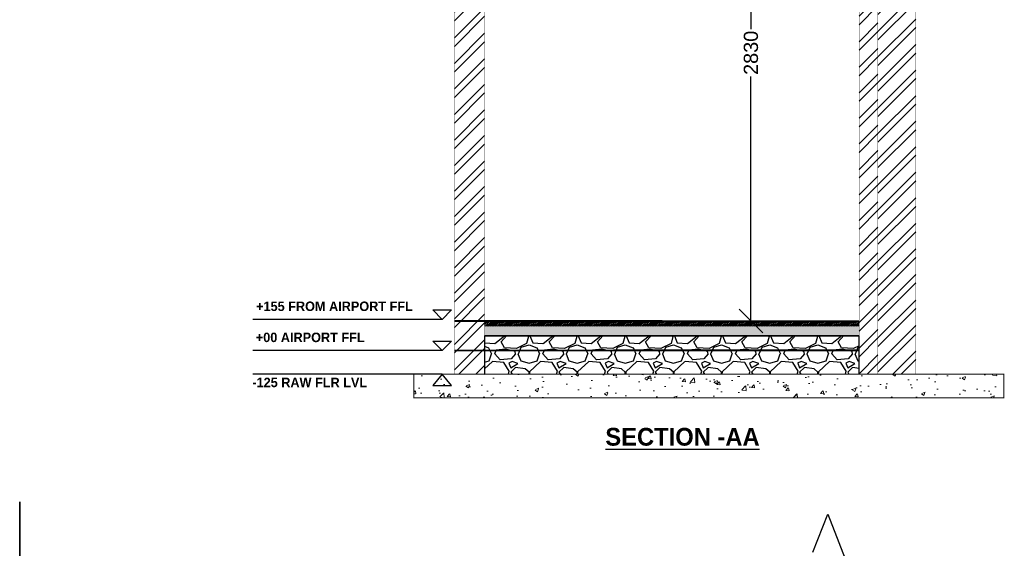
# Model space of a CAD drawing. Header units: millimetres. Extents: x -115221 to 194496, y -122556 to 375476.
# Tile 135 of 169: x 99695 to 104890, y 31290 to 34078. Entities that reach past the tile are written whole.
import ezdxf

# ---------------------------------------------------------------- set-up
doc = ezdxf.new("R2010")
doc.units = ezdxf.units.MM
doc.header["$PDMODE"] = 3
doc.header["$PDSIZE"] = -100
doc.linetypes.add('HIDDEN', pattern=[0.375, 0.25, -0.125])
for name, color, linetype, lineweight in [('AC-SECTIONS', 252, 'Continuous', 9), ('CIVIL-CONSTRUCTION', 1, 'Continuous', 25), ('Equipment', 136, 'Continuous', 0), ('LL WALL', 4, 'Continuous', 0), ('WATER SUPPLY DIM', 7, 'Continuous', 0)]:
    doc.layers.add(name, color=color, linetype=linetype, lineweight=lineweight)
for name, color, linetype in [('FUR R0', 8, 'Continuous'), ('WALL - INTERNAL HATCH', 250, 'Continuous'), ('WWDS FURNITURE LAYOUT', 8, 'Continuous'), ('XYZ', 7, 'Continuous')]:
    doc.layers.add(name, color=color, linetype=linetype)
doc.styles.add('har', font='GOTHICB.TTF')
doc.styles.get("Standard").update_dxf_attribs({"font": 'arial.ttf'})
doc.dimstyles.new('PLU DIM', dxfattribs={"dimtxt": 75, "dimasz": 125, "dimexe": 0.1, "dimexo": 0.1, "dimgap": 0.09, "dimtad": 0, "dimtoh": 1, "dimdec": 0, "dimzin": 0, "dimdsep": 46, "dimtxsty": 'Standard', "dimblk": 'OBLIQUE', "dimcen": 0.09, "dimclrd": 150, "dimclre": 150, "dimclrt": 1, "dimadec": 0, "dimazin": 0, "dimtfac": 1, "dimtdec": 0, "dimtofl": 0, "dimtmove": 1, "dimatfit": 3, "dimldrblk": 'OBLIQUE', "dimfxl": 1, "dimtfill": 1, "dimfrac": 1, "dimtolj": 1, "dimtzin": 0, "dimarcsym": 0})
pattern_1 = [(225, (-1600964.46, -2795409.3), (67.351921, -67.351921), []), (225, (-1601009.36, -2795409.3), (67.351921, -67.351921), [])]

# ---------------------------------------------------------------- blocks, each defined once
blk = doc.blocks.new('NIA_Break Line w Scale - 1-100-21789561-F_B-14 PLAN')
at = {"layer": 'FUR R0'}
for p, q in [((5077.8, 66.7), (4922.2, 466.7)), ((5077.8, 66.7), (4922.2, 466.7)), ((5155.5, 266.7), (5077.8, 66.7)), ((5155.5, 266.7), (5077.8, 66.7))]:
    blk.add_line(p, q, dxfattribs=at)
blk = doc.blocks.new('NIA_Break Line w Scale - 1-100-21829179-F_B-13 PLAN')
at = {"layer": 'FUR R0'}
for p, q in [((6839.8, 266.7), (484.5, 266.7)), ((484.5, 266.7), (6839.8, 266.7))]:
    blk.add_line(p, q, dxfattribs=at)
blk = doc.blocks.new('FUR R0')
at = {"layer": 'WWDS FURNITURE LAYOUT', "color": 8}
for name, p, rotation in [('NIA_Break Line w Scale - 1-100-21829179-F_B-13 PLAN', (-9760, 4417.3), 270), ('NIA_Break Line w Scale - 1-100-21789561-F_B-14 PLAN', (-152.5, 3934.7), 180)]:
    blk.add_blockref(name, p, dxfattribs=dict(at, rotation=rotation))
blk = doc.blocks.new('_Oblique')
at = {"color": 0, "linetype": 'ByBlock', "lineweight": -2}
blk.add_line((-0.5, -0.5), (0.5, 0.5), dxfattribs=at)
blk = doc.blocks.new('*D243')
at = {"layer": 'Defpoints', "color": 0, "transparency": 16777216}
for p in [(103553.3, 35318.5), (103755.4, 35318.5), (103754.5, 32488.5)]:
    blk.add_point(p, dxfattribs=at)
at = {"layer": 'WATER SUPPLY DIM', "color": 150, "lineweight": -2, "transparency": 16777216}
for p, q in [((103755.3, 35318.5), (103553.2, 35318.5)), ((103553.3, 35318.5), (103553.3, 34016.1)), ((103553.3, 32488.5), (103553.3, 33790.9)), ((103754.4, 32488.5), (103553.2, 32488.5))]:
    blk.add_line(p, q, dxfattribs=at)
at = {"layer": 'WATER SUPPLY DIM', "color": 150, "lineweight": -2, "transparency": 16777216, "xscale": 125, "yscale": 125, "zscale": 125}
for p, rotation in [((103553.3, 35318.5), 90), ((103553.3, 32488.5), 270)]:
    blk.add_blockref('_Oblique', p, dxfattribs=dict(at, rotation=rotation))
at = {"layer": 'WATER SUPPLY DIM', "color": 1, "transparency": 16777216, "insert": (103553.3, 33903.5), "char_height": 75, "attachment_point": 5, "rotation": 90, "bg_fill": 3, "box_fill_scale": 1.1, "bg_fill_color": 256, "bg_fill_true_color": 13158600, "bg_fill_transparency": 0}
blk.add_mtext('\\A1;2830', dxfattribs=at)

msp = doc.modelspace()

# ---------------------------------------------------------------- hatches: boundary and pattern name
at = {"transparency": 33554687}
h = msp.add_hatch(dxfattribs=at)
h.set_pattern_fill('ANSI31', color=34, scale=50.8)
h.set_pattern_definition([(45, (-2442206.443, -320217.933), (-4.49012806, 4.49012806), [])])
h.paths.add_polyline_path([(102147.5, 32488.5), (104123.9, 32488.5), (104123.9, 32462.7), (102147.5, 32462.7)])
h = msp.add_hatch(dxfattribs=at)
h.set_pattern_fill('AR-SAND', color=251, scale=6.35)
h.set_pattern_definition([(37.5, (-2442206.443, -320217.933), (-0.400007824, 12.235330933), [0, -9.652, 0, -10.795, 0, -10.31875]), (7.5, (-2442206.443, -320217.933), (11.23808208, 17.92062751), [0, -5.207, 0, -8.6995, 0, -3.33375]), (327.5, (-2442214.253, -320217.933), (19.77480082, 0.03593499), [0, -3.175, 0, -11.43, 0, -14.9225]), (317.5, (-2442214.253, -320217.933), (19.08890394, 5.57323984), [0, -1.5875, 0, -7.493, 0, -8.5725])])
edge = h.paths.add_edge_path()
edge.add_line((104123.9, 32462.7), (102147.5, 32463.1))
edge.add_line((102147.5, 32463.5), (102147.5, 32412.3))
edge.add_line((102171.4, 32411.5), (104123.9, 32412.3))
edge.add_line((104123.9, 32412.3), (104123.9, 32462.6))
at = {"true_color": 0x939598, "transparency": 33554687}
h = msp.add_hatch(dxfattribs=at)
h.set_pattern_fill('GRAVEL', color=252, scale=254)
h.set_pattern_definition([(228.012787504, (-25491238.463, 14956845.816), (-2032, -2286), [34.172144, -3383.048364]), (184.96974073, (-25491261.323, 14956820.416), (3048, 254), [58.640472, -5805.4048894]), (132.51044708, (-25491319.743, 14956815.336), (2540, -2794), [41.348152, -4093.4722794]), (267.273689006, (-25491418.803, 14956751.836), (254, 5080), [53.400452, -5286.6437426]), (292.83365418, (-25491421.343, 14956698.496), (-1270, 3048), [52.36337, -5183.9807745]), (357.273689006, (-25491401.023, 14956650.236), (-5080, 254), [53.400452, -5286.6437426]), (37.694240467, (-25491347.683, 14956647.696), (-3302, -2540), [70.619366, -6991.3115314]), (72.255328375, (-25491291.803, 14956690.876), (1778, 5588), [66.671952, -6600.5256602]), (121.429565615, (-25491271.483, 14956754.376), (-2032, 3302), [53.5813, -5304.5545699]), (175.23635831, (-25491299.423, 14956800.096), (2794, -254), [61.171328, -2997.393695]), (222.397437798, (-25491360.3834, 14956805.176), (-3048, -2794), [79.107792, -7831.6772512]), (138.81407483, (-25491167.343, 14956749.296), (-1778, 1524), [27.000454, -2673.0565824]), (171.46923439, (-25491187.663, 14956767.076), (3302, -508), [51.368198, -5085.4638997]), (225, (-25491238.46, 14956774.7), (-3e-14, -254), [35.920934, -323.2893108]), (203.19859051, (-25491256.243, 14956805.176), (1270, 508), [19.344132, -1915.0622369]), (291.80140949, (-25491274.023, 14956797.556), (-254, 762), [27.356562, -1340.475299]), (30.96375653, (-25491263.863, 14956772.156), (762, 508), [44.431966, -1436.6298153]), (161.56505118, (-25491225.76, 14956795.02), (508, -254), [32.128714, -771.0898117]), (16.389540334, (-25491421.343, 14956797.556), (2540, 762), [45.0088, -4455.8826673]), (70.34617594, (-25491378.163, 14956810.256), (-1016, -2794.000000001), [37.759894, -3738.2215678]), (293.19859051, (-25491225.763, 14956845.816), (-508, 1270), [38.68801, -1895.7183589]), (343.610459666, (-25491210.523, 14956810.256), (-2540, 762), [45.0088, -4455.8826673]), (339.44395478, (-25491421.343, 14956640.076), (-1270, 508), [43.40352, -2126.7734313]), (294.77514057, (-25491380.703, 14956624.836), (-1270, 2794), [36.367212, -3600.359338]), (66.80140949, (-25491223.223, 14956591.816), (508, 1270), [38.68801, -1895.7183589]), (17.354024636, (-25491207.983, 14956627.376), (-3302, -1016), [42.578274, -4215.237598]), (69.44395478, (-25491347.683, 14956591.816), (-508, -1270), [21.70176, -2148.4751913]), (101.30993247, (-25491238.463, 14956591.816), (-254, 1016), [12.95146, -1282.1994965]), (165.96375653, (-25491241.003, 14956604.516), (762, -254), [52.36337, -994.905459]), (186.009005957, (-25491291.803, 14956617.216), (2540, 254), [48.5267, -4804.1364863]), (303.69006753, (-25491263.86, 14956749.296), (-254, 508), [36.632388, -879.177636]), (353.157226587, (-25491243.543, 14956718.816), (4318, -508), [63.955676, -6331.6009065]), (60.9453959, (-25491180.043, 14956711.196), (-1016, -1778), [26.150824, -2588.9392318]), (90, (-25491167.34, 14956734.06), (-254, 254), [15.24, -238.76]), (120.256437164, (-25491296.883, 14956624.836), (1016, -1778), [35.286696, -3493.3940773]), (48.012787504, (-25491314.663, 14956655.316), (2032, 2286), [68.344288, -3348.87622]), (0, (-25491268.94, 14956706.12), (254, 254), [66.04, -187.96]), (325.30484647, (-25491202.903, 14956706.116), (2540, -1778), [40.160956, -3975.9316724]), (254.0546041, (-25491169.883, 14956683.256), (-254, -1016), [36.982908, -1812.1650039]), (207.645975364, (-25491180.043, 14956647.696), (-4826, -2540), [60.21451, -5961.2464423]), (175.42607874, (-25491233.383, 14956619.756), (-3302, 254), [63.702946, -6306.5846456])])
edge = h.paths.add_edge_path()
edge.add_line((104123.9, 32412.1), (102147.5, 32411))
edge.add_line((102147.5, 32411), (102147.5, 32209.1))
edge.add_line((102147.5, 32208.7), (104123.9, 32209.3))
edge.add_line((104123.9, 32209.3), (104123.8, 32462.5))
at = {"layer": 'Equipment', "true_color": 0x000000}
h = msp.add_hatch(dxfattribs=at)
h.set_pattern_fill('AR-CONC', color=18)
h.set_pattern_definition([(50, (-1603822.99, -2828128.63), (182.184669, -15.9390855), [19.05, -209.55]), (355, (-1603822.99, -2828128.63), (-35.243421, 191.056845), [15.24, -167.640584]), (100.451445, (-1603807.8, -2828129.96), (146.941247, 175.117752), [16.190009, -178.090245]), (46.1842, (-1603823, -2828077.83), (271.079041, -42.042328), [28.575, -314.325]), (96.635558, (-1603800.4, -2828081.34), (237.404134, 247.426125), [24.285023, -267.135608]), (351.184151, (-1603823, -2828077.83), (237.404134, 247.426125), [22.859967, -251.459732]), (21, (-1603797.59, -2828090.53), (151.614391, -102.265198), [19.05, -209.55]), (326, (-1603797.59, -2828090.53), (61.802028, 184.187966), [15.24, -167.64]), (71.451445, (-1603784.96, -2828099.05), (213.416419, 81.922769), [16.190009, -178.089938]), (37.5, (-1603822.99, -2828128.63), (3.0886033, 84.5550389), [0, -165.608, 0, -170.18, 0, -168.275]), (7.5, (-1603822.99, -2828128.63), (66.8196625, 100.1805748), [0, -97.028, 0, -161.798, 0, -64.135]), (327.5, (-1603879.63, -2828128.63), (135.5905952, -5.728744), [0, -63.5, 0, -198.12, 0, -262.89]), (317.5, (-1603905.03, -2828128.63), (148.1291814, 25.426491), [0, -82.55, 0, -131.572, 0, -186.69])])
h.paths.add_polyline_path([(101775, 32208.5), (104887.4, 32208.5), (104887.4, 32083.5), (101775, 32083.5)])
at = {"layer": 'LL WALL'}
h = msp.add_hatch(dxfattribs=at)
h.set_pattern_fill('ANSI32', color=3, scale=10, angle=360)
h.set_pattern_definition([(45, (-1600964.46, -2795409.3), (-67.351921, 67.351921), []), (45, (-1600919.56, -2795409.3), (-67.351921, 67.351921), [])])
h.paths.add_polyline_path([(104222.9, 36713.5), (104422.9, 36713.5), (104422.9, 32208.5), (104222.9, 32208.5)])
at = {"layer": 'WALL - INTERNAL HATCH', "ltscale": 50}
h = msp.add_hatch(dxfattribs=at)
h.set_pattern_fill('ANSI32', color=5, scale=10, angle=180)
h.set_pattern_definition(pattern_1)
h.paths.add_polyline_path([(101988.8, 35330.5), (102147.5, 35330.5), (102147.5, 32208.7), (101988.8, 32208.7)])
h = msp.add_hatch(dxfattribs=at)
h.set_pattern_fill('ANSI32', color=5, scale=10, angle=180)
h.set_pattern_definition(pattern_1)
h.paths.add_polyline_path([(104123.9, 32208.5), (104222.9, 32208.5), (104222.9, 35330.5), (104123.9, 35330.5)])

# ---------------------------------------------------------------- linework, layer by layer
at = {"color": 0, "linetype": 'Continuous', "transparency": 33554687, "const_width": 0.318, "elevation": 25691.6}
msp.add_lwpolyline([(104123.9, 32462.7), (102147.5, 32462.7), (102147.5, 32488.5), (104123.9, 32488.5)], close=True, dxfattribs=at)
at = {"color": 18, "true_color": 0x000000, "elevation": 25691.6}
for points in [[(104123.9, 32462.5), (102147.5, 32462.9)], [(102147.5, 32411.5), (104123.9, 32411.5)]]:
    msp.add_lwpolyline(points, dxfattribs=at)
at = {"transparency": 33554687, "const_width": 6.35, "elevation": 51383.2}
msp.add_lwpolyline([(104123.9, 32411.3), (102147.5, 32411.5)], dxfattribs=at)
at = {"color": 7, "linetype": 'ByBlock', "ltscale": 0.5, "transparency": 33554687}
msp.add_lwpolyline([(104123.9, 32411.7), (102147.5, 32411.3), (102147.5, 32208.4), (104123.9, 32209.8)], close=True, dxfattribs=at)
at = {"layer": 'AC-SECTIONS', "color": 7, "linetype": 'HIDDEN', "ltscale": 10, "const_width": 10}
for points in [[(101988.8, 32488.7), (104123.9, 32488.5)], [(101988.8, 32333.7), (104123.9, 32334.2)]]:
    msp.add_lwpolyline(points, dxfattribs=at)
at = {"layer": 'CIVIL-CONSTRUCTION', "color": 18, "true_color": 0x000000, "const_width": 1}
for points in [[(104222.9, 36713.5), (104422.9, 36713.5), (104422.9, 32208.5), (104222.9, 32208.5)], [(101988.8, 35330.5), (102147.5, 35330.5), (102147.5, 32208.7), (101988.8, 32208.7)], [(104123.9, 32208.5), (104222.9, 32208.5), (104222.9, 35330.5), (104123.9, 35330.5)]]:
    msp.add_lwpolyline(points, close=True, dxfattribs=at)
at = {"layer": 'Equipment', "color": 18, "ltscale": 50, "true_color": 0x000000, "const_width": 5}
msp.add_lwpolyline([(101775, 32208.5), (104887.4, 32208.5), (104887.4, 32083.5), (101775, 32083.5)], close=True, dxfattribs=at)
at = {"layer": 'XYZ', "ltscale": 150}
for points in [[(101924, 32497.7), (101874, 32547.7), (101974, 32547.7), (101924, 32497.7), (100924.5, 32497.7)], [(101924, 32333.7), (101874, 32383.7), (101974, 32383.7), (101924, 32333.7), (100924.5, 32333.7)], [(101924, 32208.7), (101874, 32149.4), (101974, 32149.4), (101924, 32208.7), (100924.5, 32208.7)]]:
    msp.add_lwpolyline(points, dxfattribs=at)

# ---------------------------------------------------------------- block references
at = {"layer": 'WWDS FURNITURE LAYOUT'}
msp.add_blockref('FUR R0', (109188.4, 27602.5), dxfattribs=at)

# ---------------------------------------------------------------- texts
at = {"transparency": 33554687, "char_height": 50, "attachment_point": 1, "style": 'har'}
for s, width, insert in [('\\pxt17;+155 FROM AIRPORT FFL ', 1035.298, (100942.6, 32591.8)), ('+00 AIRPORT FFL', 884.913, (100940.9, 32427.8)), ('-125 RAW FLR LVL', 884.913, (100922.7, 32190.2))]:
    msp.add_mtext_dynamic_manual_height_columns(s, width=width, gutter_width=12.5, heights=[0], dxfattribs=dict(at, insert=insert))
at = {"linetype": 'ByBlock', "ltscale": 0.5, "transparency": 33554687, "insert": (103960.8, 31925.5), "char_height": 93.649, "width": 1537.755, "attachment_point": 3, "style": 'har'}
msp.add_mtext('\\pxqc,t7;{\\L\\C1;SECTION -AA}', dxfattribs=at)

# ---------------------------------------------------------------- next in the draw order: dimensions: what is measured, and where the dimension line sits
at = {"layer": 'WATER SUPPLY DIM'}
dim = msp.add_linear_dim(base=(103553.3, 35318.5), p1=(103754.5, 32488.5), p2=(103755.4, 35318.5), angle=90, dimstyle='PLU DIM', dxfattribs=at)
dim.commit()
dim.dimension.update_dxf_attribs({"geometry": '*D243', "text_midpoint": (103553.3, 33903.5)})

doc.saveas('drawing.dxf')
